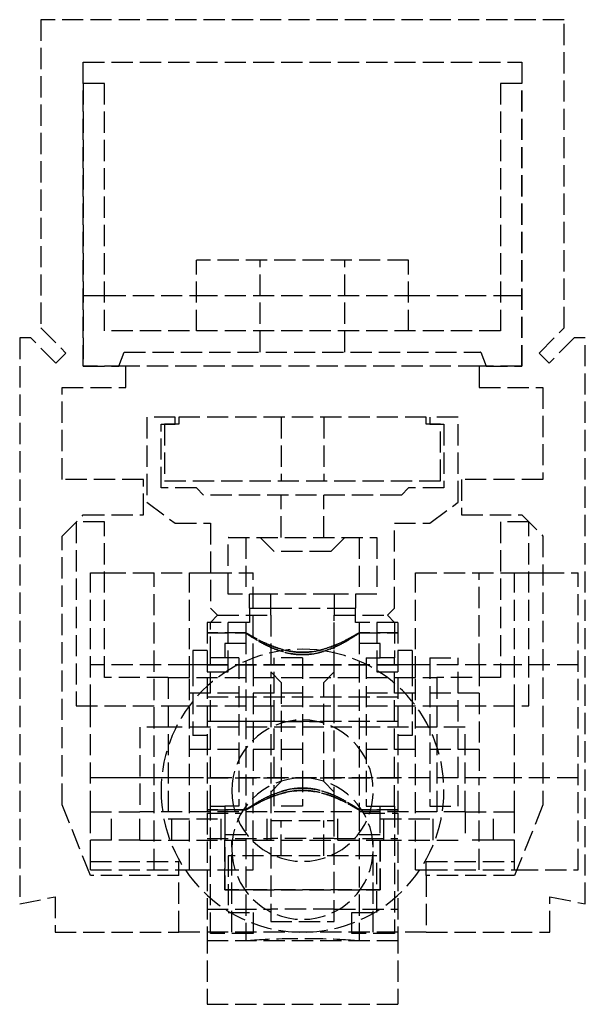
# Model space of a CAD drawing. Header units: millimetres. Extents: x -40 to 0, y -5.1 to 64.5.
import ezdxf

# ---------------------------------------------------------------- set-up
doc = ezdxf.new("R2010")
doc.units = ezdxf.units.MM
doc.header["$LTSCALE"] = 10
doc.linetypes.add('ALLCAD_Strich', pattern=[0.2, 0.15, -0.05])
doc.layers.add('BESCH_KONT_sich_schn_seit_2d', color=160, linetype='Continuous')

msp = doc.modelspace()

# ---------------------------------------------------------------- linework, layer by layer
at = {"layer": 'BESCH_KONT_sich_schn_seit_2d', "linetype": 'ALLCAD_Strich', "extrusion": (-1.09476e-47, 1, -2.22045e-16)}
for p, q in [((-38.5, 64.5), (-38.5, 42.707)), ((-1.5, 64.5), (-38.5, 64.5)), ((-1.5, 42.707), (-1.5, 64.5)), ((-35.5, 61.5), (-4.5, 61.5)), ((-35.5, 40), (-35.5, 61.5)), ((-4.5, 61.5), (-4.5, 40)), ((-35.5, 60), (-35.5, 40)), ((-34, 60), (-35.5, 60)), ((-34, 42.5), (-34, 60)), ((-6, 60), (-6, 42.5)), ((-4.5, 60), (-6, 60)), ((-4.5, 40), (-4.5, 60)), ((-12.5, 47.5), (-27.5, 47.5)), ((-27.5, 42.5), (-27.5, 47.5)), ((-23, 41), (-23, 47.5)), ((-17, 41), (-17, 47.5)), ((-12.5, 42.5), (-12.5, 47.5)), ((-35.5, 45), (-35.5, 44.995)), ((-35.5, 45), (-34, 45)), ((-35.497, 44.995), (-35.5, 44.995)), ((-35.498, 45), (-35.498, 44.995)), ((-35.497, 45), (-35.497, 44.995)), ((-35.497, 45), (-35.497, 44.995)), ((-35.497, 44.995), (-35.495, 44.995)), ((-35.496, 45), (-35.496, 44.995)), ((-35.495, 45), (-35.495, 44.995)), ((-35.495, 45), (-35.495, 44.995)), ((-35.495, 45), (-35.495, 44.995)), ((-35.495, 45), (-35.495, 44.995)), ((-35.492, 44.995), (-35.495, 44.995)), ((-35.494, 44.995), (-35.494, 45)), ((-35.494, 45), (-35.494, 44.995)), ((-35.493, 45), (-35.493, 44.995)), ((-35.492, 45), (-35.492, 44.995)), ((-35.492, 45), (-35.492, 44.995)), ((-34, 45), (-27.5, 45)), ((-27.5, 45), (-12.5, 45)), ((-12.5, 45), (-6, 45)), ((-6, 45), (-4.5, 45)), ((-38.5, 42.707), (-36.732, 40.939)), ((-6, 42.5), (-34, 42.5)), ((-3.268, 40.939), (-1.5, 42.707)), ((-40, 42), (-40, 2)), ((-39.207, 42), (-40, 42)), ((-37.439, 40.232), (-39.207, 42)), ((-0.793, 42), (-2.561, 40.232)), ((0, 42), (-0.793, 42)), ((0, 2), (0, 42)), ((-36.732, 40.939), (-37.439, 40.232)), ((-33, 40), (-32.6, 41)), ((-32.6, 41), (-7.4, 41)), ((-7.408, 41), (-7.408, 40.995)), ((-7.408, 41), (-7.408, 40.995)), ((-7.405, 40.995), (-7.408, 40.995)), ((-7.407, 41), (-7.407, 40.995)), ((-7.405, 41), (-7.405, 40.995)), ((-7.405, 41), (-7.405, 40.995)), ((-7.405, 40.995), (-7.403, 40.995)), ((-7.404, 41), (-7.404, 40.995)), ((-7.403, 41), (-7.403, 40.995)), ((-7.403, 41), (-7.403, 40.995)), ((-7.403, 41), (-7.403, 40.995)), ((-7.403, 41), (-7.403, 40.995)), ((-7.4, 40.995), (-7.403, 40.995)), ((-7.402, 40.995), (-7.402, 41)), ((-7.402, 41), (-7.402, 40.995)), ((-7.402, 41), (-7.402, 40.995)), ((-7.4, 41), (-7.4, 40.995)), ((-7.4, 41), (-7, 40)), ((-7.4, 41), (-7.4, 40.995)), ((-2.561, 40.232), (-3.268, 40.939)), ((-32.5, 40), (-35.5, 40)), ((-35.5, 40), (-33, 40)), ((-32.5, 38.5), (-32.5, 40)), ((-7.5, 40), (-32.5, 40)), ((-7.5, 40), (-7.5, 38.5)), ((-4.5, 40), (-7.5, 40)), ((-7, 40), (-4.5, 40)), ((-37, 32), (-37, 38.5)), ((-37, 38.5), (-32.5, 38.5)), ((-7.5, 38.5), (-3, 38.5)), ((-3, 38.5), (-3, 32)), ((-31, 36.4), (-31, 30.4)), ((-29, 36.4), (-31, 36.4)), ((-29, 35.9), (-29, 36.4)), ((-28.75, 36.4), (-28.75, 35.9)), ((-11.25, 36.4), (-28.75, 36.4)), ((-21.5, 36.4), (-21.5, 31.9)), ((-18.5, 36.4), (-18.5, 31.9)), ((-11.25, 35.9), (-11.25, 36.4)), ((-11, 36.4), (-11, 35.9)), ((-9, 36.4), (-11, 36.4)), ((-9, 30.4), (-9, 36.4)), ((-30, 35.9), (-29, 35.9)), ((-30, 31.4), (-30, 35.9)), ((-28.75, 35.9), (-29.75, 35.9)), ((-29.75, 35.9), (-29.75, 31.9)), ((-10.25, 35.9), (-11.25, 35.9)), ((-11, 35.9), (-10, 35.9)), ((-10.25, 31.9), (-10.25, 35.9)), ((-10, 35.9), (-10, 31.4)), ((-37, 32.005), (-36.997, 32.005)), ((-37, 32), (-37, 32.005)), ((-36.997, 32), (-37, 32)), ((-36.998, 32.005), (-36.998, 32)), ((-36.998, 32), (-36.998, 32.005)), ((-36.998, 32), (-36.998, 32.005)), ((-36.995, 32.005), (-36.997, 32.005)), ((-36.997, 32), (-36.997, 32.005)), ((-36.997, 32), (-36.997, 32.005)), ((-36.997, 32), (-36.997, 32.005)), ((-36.997, 32), (-36.997, 32.005)), ((-36.997, 32), (-36.995, 32)), ((-36.996, 32), (-36.996, 32.005)), ((-36.995, 32.005), (-36.992, 32.005)), ((-36.995, 32), (-36.995, 32.005)), ((-36.995, 32), (-36.995, 32.005)), ((-31.25, 32), (-36.995, 32)), ((-36.993, 32), (-36.993, 32.005)), ((-36.992, 32), (-36.992, 32.005)), ((-36.992, 32), (-36.992, 32.005)), ((-31.25, 29.5), (-31.25, 32)), ((-27.5, 31.4), (-30, 31.4)), ((-29.75, 31.9), (-10.25, 31.9)), ((-27, 30.9), (-27.5, 31.4)), ((-12.5, 31.4), (-13, 30.9)), ((-10, 31.4), (-12.5, 31.4)), ((-8.75, 32), (-8.75, 29.5)), ((-3, 32), (-8.75, 32)), ((-13, 30.9), (-27, 30.9)), ((-21.5, 27.9), (-21.5, 30.9)), ((-18.5, 27.9), (-18.5, 30.9)), ((-31, 30.4), (-29, 28.9)), ((-11, 28.9), (-9, 30.4)), ((-37, 28), (-35.5, 29.5)), ((-35.5, 29.5), (-31.25, 29.5)), ((-8.75, 29.5), (-4.5, 29.5)), ((-4.5, 29.5), (-3, 28)), ((-34, 29), (-36, 29)), ((-36, 29), (-36, 16)), ((-34, 18), (-34, 29)), ((-29, 28.9), (-26.5, 28.9)), ((-26.5, 28.9), (-26.5, 22.9)), ((-13.5, 28.9), (-11, 28.9)), ((-13.5, 22.9), (-13.5, 28.9)), ((-4, 29), (-6, 29)), ((-6, 29), (-6, 18)), ((-4, 16), (-4, 29)), ((-37, 9), (-37, 28)), ((-25.25, 27.9), (-25.247, 27.9)), ((-25.25, 23.9), (-25.25, 27.9)), ((-25.25, 27.9), (-25.25, 27.895)), ((-25.247, 27.895), (-25.25, 27.895)), ((-25.248, 27.9), (-25.248, 27.895)), ((-25.247, 27.9), (-25.247, 27.895)), ((-25.247, 27.9), (-25.247, 27.895)), ((-25.245, 27.9), (-25.247, 27.9)), ((-25.247, 27.895), (-25.245, 27.895)), ((-25.246, 27.9), (-25.246, 27.895)), ((-25.245, 27.9), (-14.75, 27.9)), ((-25.245, 27.9), (-25.245, 27.895)), ((-25.245, 27.9), (-25.245, 27.895)), ((-25.245, 27.9), (-25.245, 27.895)), ((-25.245, 27.9), (-25.245, 27.895)), ((-25.242, 27.895), (-25.245, 27.895)), ((-25.244, 27.895), (-25.244, 27.9)), ((-25.244, 27.9), (-25.244, 27.895)), ((-25.243, 27.9), (-25.243, 27.895)), ((-25.242, 27.9), (-25.242, 27.895)), ((-25.242, 27.9), (-25.242, 27.895)), ((-24, 27.9), (-24, 23.9)), ((-22, 26.9), (-23, 27.9)), ((-17, 27.9), (-18, 26.9)), ((-16, 27.9), (-16, 23.9)), ((-14.75, 27.9), (-14.75, 23.9)), ((-3, 28), (-3, 9)), ((-18, 26.9), (-22, 26.9)), ((-35, 16), (-35, 25.4)), ((-35, 25.4), (-34, 25.4)), ((-34, 25.4), (-28, 25.4)), ((-30.5, 4.4), (-30.5, 25.4)), ((-28, 18), (-28, 25.4)), ((-28, 25.4), (-26.5, 25.4)), ((-26.5, 25.4), (-23.5, 25.4)), ((-23.5, 18.9), (-23.5, 25.4)), ((-12, 18), (-12, 25.4)), ((-12, 25.4), (-6, 25.4)), ((-7.5, 18.9), (-7.5, 25.4)), ((-6, 25.4), (-5, 25.4)), ((-5, 16), (-5, 25.4)), ((-5, 25.4), (-4, 25.4)), ((-4, 25.4), (-3, 25.4)), ((-3, 25.4), (-0.5, 25.4)), ((-0.5, 4.4), (-0.5, 25.4)), ((-22.25, 23.9), (-25.25, 23.9)), ((-23.75, 22.9), (-23.75, 23.9)), ((-22.25, 22.4), (-22.25, 23.9)), ((-17.75, 23.9), (-22.25, 23.9)), ((-14.75, 23.9), (-17.75, 23.9)), ((-17.75, 23.9), (-17.75, 22.4)), ((-16.25, 23.9), (-16.25, 22.9)), ((-26.5, 22.9), (-26, 22.4)), ((-26.5, 21.9), (-26, 22.4)), ((-26, 22.4), (-22.25, 22.4)), ((-23.75, 22.9), (-22.25, 22.9)), ((-23.75, 22.9), (-23.75, 22.4)), ((-23.75, 22.4), (-23.75, 21.9)), ((-22.25, 22.9), (-17.75, 22.9)), ((-22.25, 22.4), (-22.25, 18.4)), ((-22.25, 22.4), (-22.25, 18)), ((-17.75, 22.9), (-16.25, 22.9)), ((-17.75, 22.4), (-14, 22.4)), ((-17.75, 18.4), (-17.75, 22.4)), ((-17.75, 18), (-17.75, 22.4)), ((-16.25, 22.4), (-16.25, 22.9)), ((-16.25, 21.9), (-16.25, 22.4)), ((-14, 22.4), (-13.5, 22.9)), ((-14, 22.4), (-13.5, 21.9)), ((-23.75, 21.9), (-26.75, 21.9)), ((-26.75, 21.9), (-26.75, 18)), ((-26.5, 19.4), (-26.5, 21.9)), ((-25.25, 18.4), (-25.25, 21.9)), ((-24, 21.9), (-24, 21.149)), ((-23.75, 21.908), (-23.755, 21.908)), ((-23.75, 21.908), (-23.755, 21.908)), ((-23.755, 21.908), (-23.755, 21.905)), ((-23.75, 21.907), (-23.755, 21.907)), ((-23.75, 21.906), (-23.755, 21.906)), ((-23.75, 21.906), (-23.755, 21.906)), ((-23.75, 21.905), (-23.755, 21.905)), ((-23.75, 21.905), (-23.755, 21.905)), ((-23.75, 21.905), (-23.755, 21.905)), ((-23.75, 21.905), (-23.755, 21.905)), ((-23.755, 21.903), (-23.755, 21.905)), ((-23.75, 21.904), (-23.755, 21.904)), ((-23.75, 21.903), (-23.755, 21.903)), ((-23.75, 21.903), (-23.755, 21.903)), ((-23.755, 21.903), (-23.755, 21.9)), ((-23.75, 21.902), (-23.755, 21.902)), ((-23.75, 21.9), (-23.755, 21.9)), ((-16.25, 21.908), (-16.245, 21.908)), ((-16.25, 21.908), (-16.245, 21.908)), ((-16.25, 21.907), (-16.245, 21.907)), ((-16.245, 21.906), (-16.25, 21.906)), ((-16.25, 21.906), (-16.245, 21.906)), ((-16.25, 21.905), (-16.245, 21.905)), ((-16.25, 21.905), (-16.245, 21.905)), ((-16.25, 21.905), (-16.245, 21.905)), ((-16.25, 21.905), (-16.245, 21.905)), ((-16.25, 21.904), (-16.245, 21.904)), ((-16.25, 21.903), (-16.245, 21.903)), ((-16.25, 21.903), (-16.245, 21.903)), ((-16.25, 21.902), (-16.245, 21.902)), ((-13.25, 21.9), (-16.25, 21.9)), ((-16.25, 21.9), (-16.245, 21.9)), ((-16.245, 21.908), (-16.245, 21.905)), ((-16.245, 21.903), (-16.245, 21.905)), ((-16.245, 21.903), (-16.245, 21.9)), ((-16, 21.9), (-16, 21.149)), ((-14.75, 21.9), (-14.75, 18.4)), ((-13.5, 21.9), (-13.5, 19.4)), ((-13.25, 21.9), (-13.25, 18)), ((-23.999, 21.15), (-26.75, 21.15)), ((-26.75, 21.15), (-23.999, 21.15)), ((-24, 21.149), (-24, 8.651)), ((-13.25, 21.15), (-16.001, 21.15)), ((-16.001, 21.15), (-13.25, 21.15)), ((-16, 21.149), (-16, 8.651)), ((-25.5, 20.4), (-25.5, 19.4)), ((-24, 20.4), (-25.5, 20.4)), ((-14.5, 20.4), (-16, 20.4)), ((-14.5, 19.4), (-14.5, 20.4)), ((-27.75, 19.9), (-27.75, 18.9)), ((-26.75, 19.9), (-27.75, 19.9)), ((-12.25, 19.9), (-13.25, 19.9)), ((-12.25, 19.9), (-12.25, 18.9)), ((-28, 18.9), (-35, 18.9)), ((-28, 18.9), (-35, 18.9)), ((-26.75, 18.9), (-28, 18.9)), ((-27.75, 18.9), (-27.75, 16.9)), ((-13.25, 18.9), (-26.75, 18.9)), ((-26.75, 18.9), (-13.25, 18.9)), ((-25.5, 19.4), (-26.5, 19.4)), ((-26.5, 8.9), (-26.5, 19.4)), ((-24.5, 19.4), (-25.5, 19.4)), ((-24.5, 19.4), (-24.495, 19.4)), ((-24.5, 19.4), (-24.5, 8.9)), ((-24.5, 19.4), (-24.495, 19.4)), ((-24.495, 19.398), (-24.5, 19.398)), ((-24.5, 19.398), (-24.495, 19.398)), ((-24.5, 19.398), (-24.495, 19.398)), ((-24.5, 19.397), (-24.495, 19.397)), ((-24.5, 19.397), (-24.495, 19.397)), ((-24.5, 19.397), (-24.495, 19.397)), ((-24.5, 19.397), (-24.495, 19.397)), ((-24.5, 19.396), (-24.495, 19.396)), ((-24.5, 19.395), (-24.495, 19.395)), ((-24.5, 19.395), (-24.495, 19.395)), ((-24.5, 19.393), (-24.495, 19.393)), ((-24.5, 19.392), (-24.495, 19.392)), ((-24.5, 19.392), (-24.495, 19.392)), ((-24.495, 19.4), (-24.495, 19.397)), ((-24.495, 19.395), (-24.495, 19.397)), ((-24.495, 19.395), (-24.495, 19.392)), ((-23.5, 18.9), (-23.5, 14.9)), ((-22, 8.9), (-22, 19.4)), ((-20, 19.4), (-22, 19.4)), ((-20, 19.4), (-19.995, 19.4)), ((-20, 19.4), (-20, 8.9)), ((-20, 19.4), (-19.995, 19.4)), ((-19.995, 19.398), (-20, 19.398)), ((-20, 19.398), (-19.995, 19.398)), ((-20, 19.398), (-19.995, 19.398)), ((-20, 19.397), (-19.995, 19.397)), ((-20, 19.397), (-19.995, 19.397)), ((-20, 19.397), (-19.995, 19.397)), ((-20, 19.397), (-19.995, 19.397)), ((-20, 19.396), (-19.995, 19.396)), ((-20, 19.395), (-19.995, 19.395)), ((-20, 19.395), (-19.995, 19.395)), ((-20, 19.393), (-19.995, 19.393)), ((-20, 19.392), (-19.995, 19.392)), ((-20, 19.392), (-19.995, 19.392)), ((-19.995, 19.4), (-19.995, 19.397)), ((-19.995, 19.395), (-19.995, 19.397)), ((-19.995, 19.395), (-19.995, 19.392)), ((-15.5, 19.4), (-15.5, 8.9)), ((-15.5, 19.4), (-14.5, 19.4)), ((-13.5, 19.4), (-14.5, 19.4)), ((-13.5, 8.9), (-13.5, 19.4)), ((-12, 18.9), (-13.25, 18.9)), ((-12.25, 18.9), (-12.25, 16.9)), ((-5, 18.9), (-12, 18.9)), ((-5, 18.9), (-12, 18.9)), ((-11, 19.4), (-11, 8.9)), ((-11, 19.4), (-9, 19.4)), ((-9, 8.9), (-9, 19.4)), ((-7.5, 18.9), (-7.5, 14.9)), ((-0.5, 18.9), (-5, 18.9)), ((-0.5, 18.9), (-5, 18.9)), ((-26.75, 18.4), (-25.25, 18.4)), ((-22.25, 18.4), (-21.5, 17.65)), ((-18.5, 17.65), (-17.75, 18.4)), ((-14.75, 18.4), (-13.25, 18.4)), ((-29.5, 18), (-34, 18)), ((-29.5, 18), (-29.5, 8)), ((-29.5, 18), (-10.5, 18)), ((-28, 4.4), (-28, 18)), ((-26.75, 18), (-26.75, 8.405)), ((-22.25, 16), (-22.25, 18)), ((-21.5, 17.65), (-21.5, 10.65)), ((-18.5, 10.65), (-18.5, 17.65)), ((-17.75, 16), (-17.75, 18)), ((-13.25, 18), (-13.25, 8.4)), ((-12, 4.4), (-12, 18)), ((-10.5, 18), (-10.5, 8)), ((-6, 18), (-10.5, 18)), ((-24.5, 16.9), (-28, 16.9)), ((-27.75, 16.9), (-27.75, 13.9)), ((-20, 16.9), (-23.5, 16.9)), ((-12, 16.9), (-15.5, 16.9)), ((-12.25, 16.9), (-12.25, 13.9)), ((-7.5, 16.9), (-11, 16.9)), ((-26.75, 16.624), (-13.25, 16.624)), ((-36, 16), (-29.5, 16)), ((-35, 8.5), (-35, 16)), ((-29.5, 16), (-10.5, 16)), ((-22.25, 16), (-22.25, 0.764)), ((-17.75, 0.764), (-17.75, 16)), ((-10.5, 16), (-4, 16)), ((-5, 8.5), (-5, 16)), ((-13.25, 14.9), (-26.75, 14.9)), ((-22.25, 14.9), (-26.75, 14.9)), ((-23.5, 14.9), (-23.5, 10.9)), ((-21.5, 14.9), (-18.5, 14.9)), ((-13.25, 14.9), (-17.75, 14.9)), ((-7.5, 14.9), (-7.5, 10.9)), ((-31.5, 14.5), (-31.5, 8.5)), ((-29.5, 14.5), (-31.5, 14.5)), ((-10.5, 14.5), (-29.5, 14.5)), ((-8.5, 14.5), (-10.5, 14.5)), ((-8.5, 8.5), (-8.5, 14.5)), ((-26.75, 13.9), (-27.75, 13.9)), ((-12.25, 13.9), (-13.25, 13.9)), ((-24.5, 12.9), (-28, 12.9)), ((-20, 12.9), (-23.5, 12.9)), ((-12, 12.9), (-15.5, 12.9)), ((-7.5, 12.9), (-11, 12.9)), ((-5, 10.9), (-35, 10.9)), ((-28, 10.9), (-35, 10.9)), ((-26.75, 10.9), (-13.25, 10.9)), ((-23.5, 4.4), (-23.5, 10.9)), ((-21.5, 10.65), (-22.25, 9.9)), ((-17.75, 9.9), (-18.5, 10.65)), ((-5, 10.9), (-12, 10.9)), ((-7.5, 4.4), (-7.5, 10.9)), ((-0.5, 10.9), (-5, 10.9)), ((-0.5, 10.9), (-5, 10.9)), ((-22.25, 9.9), (-22.25, 7.9)), ((-17.75, 7.9), (-17.75, 9.9)), ((-35, 4), (-37, 9)), ((-35, 8.5), (-31.5, 8.5)), ((-35, 5), (-35, 8.5)), ((-33.5, 6.5), (-33.5, 8.5)), ((-31.5, 6.5), (-31.5, 8.5)), ((-8.5, 8.5), (-31.5, 8.5)), ((-29.25, 6.5), (-29.25, 8.5)), ((-23.999, 8.65), (-26.75, 8.65)), ((-26.75, 8.65), (-23.999, 8.65)), ((-26.75, 8.403), (-26.75, 8.405)), ((-26.75, 8.403), (-26.75, 8.4)), ((-26.75, 8.4), (-24.33, 8.4)), ((-26.75, 8.4), (-26.75, 0)), ((-26.748, 8.405), (-26.748, 8.403)), ((-26.747, 8.408), (-26.747, 8.408)), ((-26.747, 8.407), (-26.747, 8.407)), ((-26.747, 8.402), (-26.747, 8.402)), ((-26.746, 8.405), (-26.746, 8.403)), ((-26.744, 8.403), (-26.744, 8.405)), ((-26.743, 8.408), (-26.743, 8.4)), ((-26.739, 8.408), (-26.743, 8.408)), ((-26.743, 8.4), (-26.741, 8.4)), ((-26.741, 8.406), (-26.74, 8.406)), ((-26.741, 8.404), (-26.741, 8.406)), ((-26.74, 8.404), (-26.741, 8.404)), ((-26.741, 8.4), (-26.741, 8.403)), ((-26.741, 8.403), (-26.739, 8.403)), ((-26.739, 8.405), (-26.739, 8.405)), ((-26.737, 8.405), (-26.737, 8.406)), ((-26.736, 8.403), (-26.736, 8.405)), ((-26.734, 8.405), (-26.734, 8.403)), ((-26.733, 8.408), (-26.733, 8.408)), ((-26.733, 8.407), (-26.733, 8.407)), ((-26.733, 8.402), (-26.733, 8.402)), ((-26.732, 8.405), (-26.732, 8.403)), ((-26.73, 8.403), (-26.73, 8.405)), ((-26.5, 8.9), (-25.5, 8.9)), ((-26.5, -0.1), (-26.5, 8.9)), ((-25.75, 6.5), (-25.75, 8.5)), ((-25.5, 8.9), (-25.5, 8)), ((-24.5, 8.9), (-25.5, 8.9)), ((-24, 8.651), (-24, -0.6)), ((-22.5, 6.5), (-22.5, 8.5)), ((-20, 8.9), (-22, 8.9)), ((-17.5, 6.5), (-17.5, 8.5)), ((-13.25, 8.65), (-16.001, 8.65)), ((-16.001, 8.65), (-13.25, 8.65)), ((-16, 8.651), (-16, -0.6)), ((-15.67, 8.4), (-13.25, 8.4)), ((-15.5, 8.9), (-14.5, 8.9)), ((-14.5, 8.9), (-13.5, 8.9)), ((-14.5, 8), (-14.5, 8.9)), ((-14.25, 6.5), (-14.25, 8.5)), ((-13.5, 8.9), (-13.5, -0.1)), ((-13.25, 8.4), (-13.25, 0)), ((-11, 8.9), (-9, 8.9)), ((-10.75, 6.5), (-10.75, 8.5)), ((-8.5, 8.5), (-5, 8.5)), ((-8.5, 8.5), (-8.5, 6.5)), ((-6.5, 6.5), (-6.5, 8.5)), ((-3, 9), (-5, 4)), ((-5, 5), (-5, 8.5)), ((-29.5, 8), (-25.5, 8)), ((-25.5, 8), (-25.5, 3)), ((-22.25, 7.9), (-17.75, 7.9)), ((-21.5, 5.4), (-21.5, 7.9)), ((-18.5, 5.4), (-18.5, 7.9)), ((-14.5, 8), (-10.5, 8)), ((-14.5, 3), (-14.5, 8)), ((-33.5, 6.5), (-35, 6.5)), ((-33.5, 6.5), (-35, 6.5)), ((-31.5, 6.5), (-33.5, 6.5)), ((-31.5, 6.5), (-25.5, 6.5)), ((-26.75, 6.624), (-22.25, 6.624)), ((-25.5, 6.9), (-24, 6.9)), ((-25.5, 3), (-25.5, 6.5)), ((-25.5, 6.5), (-14.5, 6.5)), ((-25, 0), (-25, 6.5)), ((-17.75, 6.624), (-22.25, 6.624)), ((-17.75, 6.624), (-13.25, 6.624)), ((-16, 6.9), (-14.5, 6.9)), ((-15, 0), (-15, 6.5)), ((-14.5, 6.5), (-8.5, 6.5)), ((-14.5, 6.5), (-14.5, 3)), ((-6.5, 6.5), (-8.5, 6.5)), ((-5, 6.5), (-6.5, 6.5)), ((-5, 6.5), (-6.5, 6.5)), ((-35, 4.4), (-35, 5)), ((-35, 5), (-28.755, 5)), ((-28.758, 5), (-28.758, 4.995)), ((-28.758, 5), (-28.758, 4.995)), ((-28.755, 4.995), (-28.758, 4.995)), ((-28.757, 5), (-28.757, 4.995)), ((-28.755, 5), (-28.755, 4.995)), ((-28.755, 5), (-28.755, 4.995)), ((-28.753, 5), (-28.755, 5)), ((-28.755, 4.995), (-28.753, 4.995)), ((-28.754, 5), (-28.754, 4.995)), ((-28.753, 5), (-28.753, 4.995)), ((-28.753, 5), (-28.75, 5)), ((-28.753, 5), (-28.753, 4.995)), ((-28.753, 5), (-28.753, 4.995)), ((-28.753, 5), (-28.753, 4.995)), ((-28.75, 4.995), (-28.753, 4.995)), ((-28.752, 4.995), (-28.752, 5)), ((-28.752, 5), (-28.752, 4.995)), ((-28.752, 5), (-28.752, 4.995)), ((-28.75, 4), (-28.75, 5)), ((-28.75, 5), (-28.75, 4.995)), ((-25.25, 5.4), (-25.25, 1.4)), ((-14.75, 5.4), (-25.25, 5.4)), ((-14.75, 1.4), (-14.75, 5.4)), ((-11.25, 4), (-11.25, 5)), ((-11.25, 5), (-5, 5)), ((-11.25, 5), (-11.25, 4.995)), ((-11.25, 4.995), (-11.247, 4.995)), ((-11.248, 5), (-11.248, 4.995)), ((-11.248, 5), (-11.248, 4.995)), ((-11.248, 5), (-11.248, 4.995)), ((-11.247, 5), (-11.247, 4.995)), ((-11.247, 5), (-11.247, 4.995)), ((-11.247, 5), (-11.247, 4.995)), ((-11.247, 5), (-11.247, 4.995)), ((-11.245, 4.995), (-11.247, 4.995)), ((-11.246, 5), (-11.246, 4.995)), ((-11.245, 5), (-11.245, 4.995)), ((-11.245, 5), (-11.245, 4.995)), ((-11.245, 4.995), (-11.242, 4.995)), ((-11.243, 5), (-11.243, 4.995)), ((-11.242, 5), (-11.242, 4.995)), ((-11.242, 5), (-11.242, 4.995)), ((-5, 4.4), (-5, 5)), ((-35, 4.4), (-28.75, 4.4)), ((-28.75, 4.4), (-28, 4.4)), ((-28, 4.4), (-23.5, 4.4)), ((-12, 4.4), (-11.25, 4.4)), ((-11.25, 4.4), (-5, 4.4)), ((-5, 4.4), (-4.84, 4.4)), ((-4.84, 4.4), (-0.5, 4.4)), ((-28.75, 4), (-35, 4)), ((-28.75, 0), (-28.75, 4)), ((-11.25, 4), (-11.25, 0)), ((-5, 4), (-11.25, 4)), ((-25.5, 3), (-14.5, 3)), ((-14.5, 3), (-25.5, 3)), ((-40, 2), (-37.5, 2.5)), ((-37.5, 2.5), (-37.5, 0)), ((-2.5, 2.5), (0, 2)), ((-2.5, 0), (-2.5, 2.5)), ((-26.75, 1.632), (-22.25, 1.632)), ((-25.25, 1.4), (-23.5, 1.4)), ((-23.5, 1.4), (-23.5, -0.1)), ((-17.75, 1.632), (-22.25, 1.632)), ((-17.75, 1.632), (-13.25, 1.632)), ((-16.5, 1.4), (-14.75, 1.4)), ((-16.5, -0.1), (-16.5, 1.4)), ((-22.25, 0.764), (-17.75, 0.764)), ((-37.5, 0), (-28.75, 0)), ((-11.25, 0), (-28.75, 0)), ((-26.75, 0), (-26.75, -5.1)), ((-26.75, -0.6), (-13.25, -0.6)), ((-23.5, -0.1), (-26.5, -0.1)), ((-13.5, -0.1), (-16.5, -0.1)), ((-13.25, 0), (-13.25, -5.1)), ((-11.25, 0), (-2.5, 0)), ((-26.75, -5.1), (-13.25, -5.1))]:
    msp.add_line(p, q, dxfattribs=at)
at = {"layer": 'BESCH_KONT_sich_schn_seit_2d', "linetype": 'ALLCAD_Strich', "extrusion": (-2.22045e-16, -2.22045e-16, -1)}
for centre, radius in [((20, 10), 10), ((20, 10), 5), ((20, 5.9), 5)]:
    msp.add_circle(centre, radius, dxfattribs=at)
for centre, radius, start, end in [((26.747, 8.405), 0.00271, 0, 90), ((26.747, 8.403), 0.00271, 270, 0), ((26.747, 8.405), 0.00116, 90, 180), ((26.747, 8.403), 0.00116, 180, 270), ((26.74, 8.405), 0.00093, 90, 180), ((26.74, 8.405), 0.00093, 180, 270), ((26.733, 8.405), 0.00271, 0, 90), ((26.733, 8.403), 0.00271, 270, 0), ((26.733, 8.405), 0.00116, 90, 180), ((26.733, 8.403), 0.00116, 180, 270)]:
    msp.add_arc(centre, radius, start, end, dxfattribs=at)
at = {"layer": 'BESCH_KONT_sich_schn_seit_2d', "linetype": 'ALLCAD_Strich'}
for centre, radius, start, end in [((-26.747, 8.405), 0.00116, 90, 180), ((-26.747, 8.403), 0.00116, 180, 270), ((-26.747, 8.405), 0.00271, 0, 90), ((-26.747, 8.403), 0.00271, 270, 360), ((-26.739, 8.406), 0.00217, 0, 90), ((-26.739, 8.405), 0.00217, 270, 360), ((-26.733, 8.405), 0.00116, 90, 180), ((-26.733, 8.403), 0.00116, 180, 270), ((-26.733, 8.405), 0.00271, 0, 90), ((-26.733, 8.403), 0.00271, 270, 0)]:
    msp.add_arc(centre, radius, start, end, dxfattribs=at)
msp.add_ellipse((-20, -0.691), major_axis=(4, 0), ratio=0.056818, start_param=0.411517, end_param=2.730076, dxfattribs=at)
for points, knots in [([(-20, 19.617), (-20.262, 19.617), (-20.529, 19.64), (-21.052, 19.729), (-21.308, 19.794), (-21.796, 19.951), (-22.028, 20.042), (-22.456, 20.23), (-22.651, 20.328), (-22.998, 20.511), (-23.162, 20.605), (-23.453, 20.778), (-23.581, 20.859), (-23.788, 20.994), (-23.868, 21.049), (-23.974, 21.124), (-24, 21.145), (-24, 21.153), (-23.975, 21.141), (-23.87, 21.084), (-23.791, 21.038), (-23.585, 20.921), (-23.458, 20.85), (-23.167, 20.693), (-23.004, 20.608), (-22.657, 20.44), (-22.46, 20.35), (-22.03, 20.175), (-21.798, 20.091), (-21.308, 19.946), (-21.051, 19.886), (-20.527, 19.805), (-20.261, 19.784), (-19.739, 19.784), (-19.473, 19.805), (-18.949, 19.886), (-18.692, 19.946), (-18.202, 20.091), (-17.97, 20.175), (-17.54, 20.35), (-17.343, 20.44), (-16.996, 20.608), (-16.833, 20.693), (-16.542, 20.85), (-16.415, 20.921), (-16.209, 21.038), (-16.13, 21.084), (-16.025, 21.141), (-16, 21.153), (-16, 21.145), (-16.026, 21.124), (-16.132, 21.049), (-16.212, 20.994), (-16.419, 20.859), (-16.547, 20.778), (-16.838, 20.605), (-17.002, 20.511), (-17.349, 20.328), (-17.544, 20.23), (-17.972, 20.042), (-18.204, 19.951), (-18.692, 19.794), (-18.948, 19.729), (-19.471, 19.64), (-19.738, 19.617), (-20, 19.617)], [0, 0, 0, 0, 0.786506, 0.786506, 1.573012, 1.573012, 2.359519, 2.359519, 3.146025, 3.146025, 3.92779, 3.92779, 4.709555, 4.709555, 5.49132, 5.49132, 6.273085, 6.273085, 7.047621, 7.047621, 7.822156, 7.822156, 8.596692, 8.596692, 9.371227, 9.371227, 10.154826, 10.154826, 10.938424, 10.938424, 11.722023, 11.722023, 12.505621, 12.505621, 13.289219, 13.289219, 14.072818, 14.072818, 14.856416, 14.856416, 15.640014, 15.640014, 16.41455, 16.41455, 17.189086, 17.189086, 17.963621, 17.963621, 18.738157, 18.738157, 19.519922, 19.519922, 20.301687, 20.301687, 21.083452, 21.083452, 21.865217, 21.865217, 22.651723, 22.651723, 23.438229, 23.438229, 24.224736, 24.224736, 25.011242, 25.011242, 25.011242, 25.011242]), ([(-20, 19.784), (-20.261, 19.784), (-20.527, 19.805), (-21.051, 19.886), (-21.308, 19.946), (-21.798, 20.091), (-22.03, 20.175), (-22.46, 20.35), (-22.657, 20.44), (-23.004, 20.608), (-23.167, 20.693), (-23.458, 20.85), (-23.585, 20.921), (-23.791, 21.038), (-23.87, 21.084), (-23.975, 21.141), (-24, 21.153), (-24, 21.145), (-23.974, 21.124), (-23.868, 21.049), (-23.788, 20.994), (-23.581, 20.859), (-23.453, 20.778), (-23.162, 20.605), (-22.998, 20.511), (-22.651, 20.328), (-22.456, 20.23), (-22.028, 20.042), (-21.796, 19.951), (-21.308, 19.794), (-21.052, 19.729), (-20.529, 19.64), (-20.262, 19.617), (-19.738, 19.617), (-19.471, 19.64), (-18.948, 19.729), (-18.692, 19.794), (-18.204, 19.951), (-17.972, 20.042), (-17.544, 20.23), (-17.349, 20.328), (-17.002, 20.511), (-16.838, 20.605), (-16.547, 20.778), (-16.419, 20.859), (-16.212, 20.994), (-16.132, 21.049), (-16.026, 21.124), (-16, 21.145), (-16, 21.153), (-16.025, 21.141), (-16.13, 21.084), (-16.209, 21.038), (-16.415, 20.921), (-16.542, 20.85), (-16.833, 20.693), (-16.996, 20.608), (-17.343, 20.44), (-17.54, 20.35), (-17.97, 20.175), (-18.202, 20.091), (-18.692, 19.946), (-18.949, 19.886), (-19.473, 19.805), (-19.739, 19.784), (-20, 19.784)], [0, 0, 0, 0, 0.783598, 0.783598, 1.567197, 1.567197, 2.350795, 2.350795, 3.134394, 3.134394, 3.908929, 3.908929, 4.683465, 4.683465, 5.458, 5.458, 6.232536, 6.232536, 7.014301, 7.014301, 7.796066, 7.796066, 8.577831, 8.577831, 9.359596, 9.359596, 10.146102, 10.146102, 10.932608, 10.932608, 11.719115, 11.719115, 12.505621, 12.505621, 13.292127, 13.292127, 14.078633, 14.078633, 14.86514, 14.86514, 15.651646, 15.651646, 16.433411, 16.433411, 17.215176, 17.215176, 17.996941, 17.996941, 18.778706, 18.778706, 19.553241, 19.553241, 20.327777, 20.327777, 21.102313, 21.102313, 21.876848, 21.876848, 22.660447, 22.660447, 23.444045, 23.444045, 24.227643, 24.227643, 25.011242, 25.011242, 25.011242, 25.011242]), ([(-20, 10.183), (-19.738, 10.183), (-19.471, 10.16), (-18.948, 10.071), (-18.692, 10.006), (-18.204, 9.849), (-17.972, 9.758), (-17.544, 9.57), (-17.349, 9.472), (-17.002, 9.289), (-16.838, 9.195), (-16.547, 9.022), (-16.419, 8.941), (-16.212, 8.806), (-16.132, 8.751), (-16.026, 8.676), (-16, 8.655), (-16, 8.647), (-16.025, 8.659), (-16.13, 8.716), (-16.209, 8.762), (-16.415, 8.879), (-16.542, 8.95), (-16.833, 9.107), (-16.996, 9.192), (-17.343, 9.36), (-17.54, 9.45), (-17.97, 9.625), (-18.202, 9.709), (-18.692, 9.854), (-18.949, 9.914), (-19.473, 9.995), (-19.739, 10.016), (-20.261, 10.016), (-20.527, 9.995), (-21.051, 9.914), (-21.308, 9.854), (-21.798, 9.709), (-22.03, 9.625), (-22.46, 9.45), (-22.657, 9.36), (-23.004, 9.192), (-23.167, 9.107), (-23.458, 8.95), (-23.585, 8.879), (-23.791, 8.762), (-23.87, 8.716), (-23.975, 8.659), (-24, 8.647), (-24, 8.655), (-23.974, 8.676), (-23.868, 8.751), (-23.788, 8.806), (-23.581, 8.941), (-23.453, 9.022), (-23.162, 9.195), (-22.998, 9.289), (-22.651, 9.472), (-22.456, 9.57), (-22.028, 9.758), (-21.796, 9.849), (-21.308, 10.006), (-21.052, 10.071), (-20.529, 10.16), (-20.262, 10.183), (-20, 10.183)], [0, 0, 0, 0, 0.786506, 0.786506, 1.573012, 1.573012, 2.359519, 2.359519, 3.146025, 3.146025, 3.92779, 3.92779, 4.709555, 4.709555, 5.49132, 5.49132, 6.273085, 6.273085, 7.047621, 7.047621, 7.822156, 7.822156, 8.596692, 8.596692, 9.371227, 9.371227, 10.154826, 10.154826, 10.938424, 10.938424, 11.722023, 11.722023, 12.505621, 12.505621, 13.289219, 13.289219, 14.072818, 14.072818, 14.856416, 14.856416, 15.640014, 15.640014, 16.41455, 16.41455, 17.189086, 17.189086, 17.963621, 17.963621, 18.738157, 18.738157, 19.519922, 19.519922, 20.301687, 20.301687, 21.083452, 21.083452, 21.865217, 21.865217, 22.651723, 22.651723, 23.438229, 23.438229, 24.224736, 24.224736, 25.011242, 25.011242, 25.011242, 25.011242]), ([(-20, 10.016), (-19.739, 10.016), (-19.473, 9.995), (-18.949, 9.914), (-18.692, 9.854), (-18.202, 9.709), (-17.97, 9.625), (-17.54, 9.45), (-17.343, 9.36), (-16.996, 9.192), (-16.833, 9.107), (-16.542, 8.95), (-16.415, 8.879), (-16.209, 8.762), (-16.13, 8.716), (-16.025, 8.659), (-16, 8.647), (-16, 8.655), (-16.026, 8.676), (-16.132, 8.751), (-16.212, 8.806), (-16.419, 8.941), (-16.547, 9.022), (-16.838, 9.195), (-17.002, 9.289), (-17.349, 9.472), (-17.544, 9.57), (-17.972, 9.758), (-18.204, 9.849), (-18.692, 10.006), (-18.948, 10.071), (-19.471, 10.16), (-19.738, 10.183), (-20.262, 10.183), (-20.529, 10.16), (-21.052, 10.071), (-21.308, 10.006), (-21.796, 9.849), (-22.028, 9.758), (-22.456, 9.57), (-22.651, 9.472), (-22.998, 9.289), (-23.162, 9.195), (-23.453, 9.022), (-23.581, 8.941), (-23.788, 8.806), (-23.868, 8.751), (-23.974, 8.676), (-24, 8.655), (-24, 8.647), (-23.975, 8.659), (-23.87, 8.716), (-23.791, 8.762), (-23.585, 8.879), (-23.458, 8.95), (-23.167, 9.107), (-23.004, 9.192), (-22.657, 9.36), (-22.46, 9.45), (-22.03, 9.625), (-21.798, 9.709), (-21.308, 9.854), (-21.051, 9.914), (-20.527, 9.995), (-20.261, 10.016), (-20, 10.016)], [0, 0, 0, 0, 0.783598, 0.783598, 1.567197, 1.567197, 2.350795, 2.350795, 3.134394, 3.134394, 3.908929, 3.908929, 4.683465, 4.683465, 5.458, 5.458, 6.232536, 6.232536, 7.014301, 7.014301, 7.796066, 7.796066, 8.577831, 8.577831, 9.359596, 9.359596, 10.146102, 10.146102, 10.932608, 10.932608, 11.719115, 11.719115, 12.505621, 12.505621, 13.292127, 13.292127, 14.078633, 14.078633, 14.86514, 14.86514, 15.651646, 15.651646, 16.433411, 16.433411, 17.215176, 17.215176, 17.996941, 17.996941, 18.778706, 18.778706, 19.553241, 19.553241, 20.327777, 20.327777, 21.102313, 21.102313, 21.876848, 21.876848, 22.660447, 22.660447, 23.444045, 23.444045, 24.227643, 24.227643, 25.011242, 25.011242, 25.011242, 25.011242])]:
    msp.add_open_spline(points, degree=3, knots=knots, dxfattribs=at)

doc.saveas('drawing.dxf')
